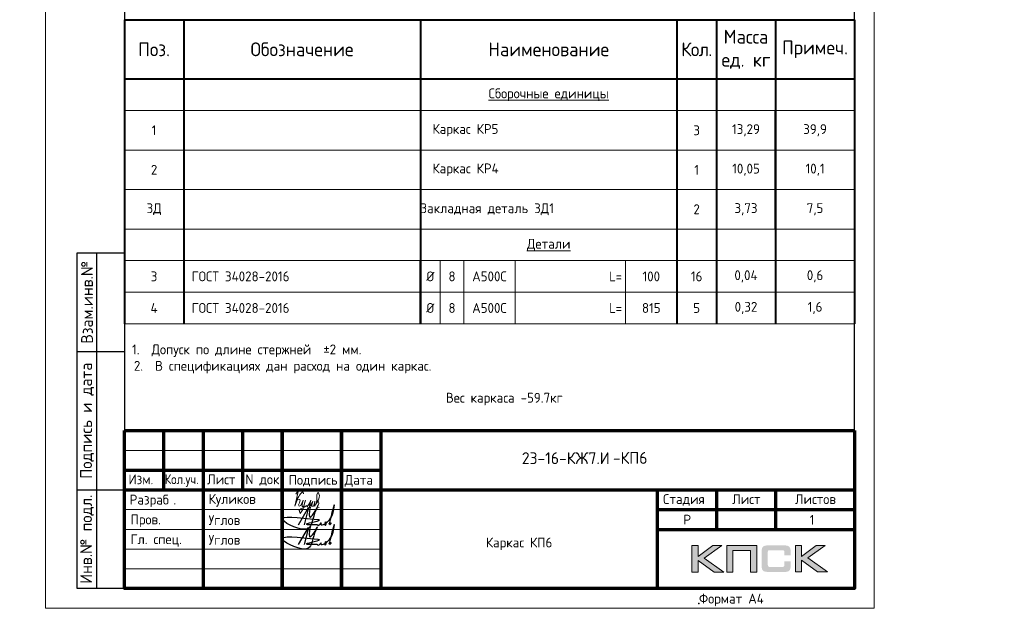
# Model space of a CAD drawing. Header units: millimetres. Extents: x 251864 to 617215, y -272865 to -46010.
# Tile 48 of 53: x 542400 to 567352, y -238511 to -223605. Entities that reach past the tile are written whole.
import ezdxf
from ezdxf.enums import TextEntityAlignment as Align

# ---------------------------------------------------------------- set-up
doc = ezdxf.new("R2010")
doc.units = ezdxf.units.MM
doc.layers.get('Defpoints').update_dxf_attribs({"color": 140})
for name, color, linetype, lineweight in [('Выноски', 20, 'Continuous', 20), ('подоснова', 151, 'Continuous', 5), ('Размеры', 54, 'Continuous', 20), ('Рамка', 7, 'Continuous', 70), ('СО_ОСНОВНАЯ_060', 142, 'Continuous', 60), ('Текст', 41, 'Continuous', 30), ('ТОНКИЕ', 7, 'Continuous', 9)]:
    doc.layers.add(name, color=color, linetype=linetype, lineweight=lineweight)
doc.layers.add('ТОЛСТЫЕ_ОСНОВНЫЕ', color=6, linetype='Continuous')
doc.styles.add('GOST-2.304_Type-B', font='GOST_Common.ttf')
doc.styles.add('style1', font='GOST_Common.ttf', dxfattribs={"height": 500})
doc.styles.add('ГОСТ', font='GOST_Common.ttf')

# ---------------------------------------------------------------- blocks, each defined once
blk = doc.blocks.new('*T1338')
at = {"layer": 'Defpoints', "color": 8, "linetype": 'ByBlock', "lineweight": 0, "transparency": 16777216}
for p, q in [((8000, -6100), (8000, -7700)), ((8600, -6100), (8600, -7700)), ((9900, -6100), (9900, -7700)), ((12700, -6100), (12700, -7700))]:
    blk.add_line(p, q, dxfattribs=at)
at = {"layer": 'подоснова', "color": 0, "lineweight": 40, "transparency": 16777216}
for p, q in [((0, 0), (18500, 0)), ((0, 0), (0, -7700)), ((1500, 0), (1500, -7700)), ((7500, 0), (7500, -6100)), ((14000, 0), (14000, -7700)), ((15000, 0), (15000, -7700)), ((16500, 0), (16500, -2300)), ((18500, 0), (18500, -7700)), ((0, -1500), (18500, -1500)), ((16500, -5300), (16500, -7700))]:
    blk.add_line(p, q, dxfattribs=at)
at = {"layer": 'подоснова', "color": 0, "transparency": 16777216}
for p, q in [((0, -2300), (7500, -2300)), ((14000, -2300), (18500, -2300)), ((0, -3300), (7500, -3300)), ((14000, -3300), (15000, -3300)), ((16500, -3300), (18500, -3300)), ((0, -4300), (7500, -4300)), ((14000, -4300), (15000, -4300)), ((16500, -4300), (18500, -4300)), ((0, -5300), (7500, -5300)), ((14000, -5300), (15000, -5300)), ((16500, -5300), (18500, -5300)), ((0, -6100), (7500, -6100)), ((14000, -6100), (18500, -6100)), ((0, -6900), (1500, -6900)), ((9900, -6900), (12700, -6900)), ((14000, -6900), (18500, -6900)), ((0, -7700), (1500, -7700)), ((9900, -7700), (12700, -7700)), ((14000, -7700), (18500, -7700))]:
    blk.add_line(p, q, dxfattribs=at)
at = {"layer": 'подоснова', "color": 0, "lineweight": 15, "transparency": 16777216}
for p, q in [((7500, -2300), (14000, -2300)), ((7500, -3300), (14000, -3300)), ((7500, -4300), (14000, -4300)), ((7500, -5300), (14000, -5300)), ((7500, -6100), (14000, -6100)), ((7500, -6900), (9900, -6900)), ((12700, -6900), (14000, -6900)), ((7500, -7700), (9900, -7700)), ((12700, -7700), (14000, -7700))]:
    blk.add_line(p, q, dxfattribs=at)
at = {"layer": 'подоснова', "color": 0, "lineweight": 50, "transparency": 16777216}
for p, q in [((16500, -2300), (16500, -5300)), ((7500, -6100), (7500, -7700))]:
    blk.add_line(p, q, dxfattribs=at)
at = {"layer": 'подоснова', "color": 0, "linetype": 'ByBlock', "lineweight": 15, "transparency": 16777216}
for p, q in [((15000, -3300), (16500, -3300)), ((15000, -4300), (16500, -4300)), ((15000, -5300), (16500, -5300)), ((1500, -6900), (7500, -6900)), ((1500, -7700), (7500, -7700))]:
    blk.add_line(p, q, dxfattribs=at)
at = {"layer": 'подоснова', "transparency": 16777216, "style": 'GOST-2.304_Type-B'}
for s, insert, char_height, width, attachment_point in [('Масса ед. кг', (15750, -750), 350, 1300, 5), ('Обозначение', (4500, -750), 350, 5800, 5), ('Поз.', (750, -750), 350, 1300, 5), ('Наименование', (10750, -750), 350, 6300, 5), ('{\\T0.95;Кол.}', (14500, -750), 350, 800, 5), ('Примеч.', (17500, -750), 350, 1800, 5), ('{\\LСборочные единицы}', (10750, -1900), 250, 6500, 5), ('1', (750, -2800), 250, 1300, 5), ('{\\C0;  Каркас }КР5', (7500, -2800), 250, 6500, 4), ('13,29', (15750, -2800), 250, 1300, 5), ('2', (750, -3800), 250, 1300, 5), ('{\\C0;  Каркас }КР4', (7500, -3800), 250, 6500, 4), ('10,05', (15750, -3800), 250, 1300, 5), ('ЗД', (750, -4800), 250, 1300, 5), ('Закладная деталь ЗД1', (7500, -4800), 250, 6500, 4), ('3,73', (15750, -4800), 250, 1300, 5), ('{\\LДетали}', (10750, -5700), 250, 6500, 5), ('3', (750, -6500), 250, 1300, 5), ('{\\C256; ГОСТ 34028-2016}', (1550, -6500), 250, 5900, 4), ('%%C', (7750, -6500), 250, 500, 5), ('А500С', (9250, -6500), 250, 1300, 5), ('{\\T0.95;  L=}', (12600, -6500), 250, 2600, 6), ('4', (750, -7300), 250, 1300, 5), ('{\\C256; ГОСТ 34028-2016}', (1550, -7300), 250, 5900, 4), ('%%C', (7750, -7300), 250, 500, 5), ('А500С', (9250, -7300), 250, 1300, 5), ('{\\T0.95;  L=}', (12600, -7300), 250, 2600, 6)]:
    blk.add_mtext(s, dxfattribs=dict(at, insert=insert, char_height=char_height, width=width, attachment_point=attachment_point))
at = {"layer": 'подоснова', "color": 2, "transparency": 16777216, "char_height": 250, "attachment_point": 5, "style": 'GOST-2.304_Type-B'}
for s, insert, width in [('3', (14500, -2800), 800), ('1', (14500, -3800), 800), ('2', (14500, -4800), 800), ('8', (8300, -6500), 600), ('100', (13350, -6500), 1100), ('16', (14500, -6500), 800), ('8', (8300, -7300), 600), ('815', (13350, -7300), 1100), ('5', (14500, -7300), 800)]:
    blk.add_mtext(s, dxfattribs=dict(at, insert=insert, width=width))
at = {"layer": 'подоснова', "color": 5, "transparency": 16777216, "char_height": 250, "attachment_point": 5, "style": 'GOST-2.304_Type-B'}
for s, insert, width in [('39,9', (17500, -2800), 1600), ('10,1', (17500, -3800), 1600), ('7,5', (17500, -4800), 1600), ('0,04', (15750, -6500), 1300), ('0,6', (17500, -6500), 1600), ('0,32', (15750, -7300), 1300), ('1,6', (17500, -7300), 1600)]:
    blk.add_mtext(s, dxfattribs=dict(at, insert=insert, width=width))
blk = doc.blocks.new('*U281')
blk.add_point((165.57, 1.2))
at = {"layer": 'ТОЛСТЫЕ_ОСНОВНЫЕ'}
for p, q in [((8, 5), (8, 90)), ((8, 90), (20, 90)), ((13, 5), (13, 90)), ((8, 65), (20, 65)), ((8, 30), (20, 30)), ((20, 5), (8, 5))]:
    blk.add_line(p, q, dxfattribs=at)
at = {"layer": 'ТОЛСТЫЕ_ОСНОВНЫЕ', "color": 6}
blk.add_lwpolyline([(20, 5), (205, 5), (205, 292), (20, 292)], close=True, dxfattribs=at)
at = {"layer": 'ТОНКИЕ'}
blk.add_lwpolyline([(0, 0), (210, 0), (210, 297), (0, 297)], close=True, dxfattribs=at)
at = {"layer": 'Текст', "style": 'style1'}
for s, p in [('Взам.инв.№', (10.5, 77.5)), ('Подпись и дата', (10.5, 47.5)), ('Инв.№ подл.', (10.5, 17.5))]:
    blk.add_text(s, height=3, rotation=90, dxfattribs=at).set_placement(p, align=Align.MIDDLE)
blk.add_text('Формат А4', height=2.5, dxfattribs=at).set_placement((165.57, 1.2))
blk = doc.blocks.new('Роспись')
at = {"layer": 'Текст', "color": 7}
blk.add_lwpolyline([(4.18, 0.67), (6.68, 5.03), (5.62, 0.66)], dxfattribs=at)
for points in [[(7.11, 5.14), (7.17, 2.59), (9.02, 5.2), (8.57, 4.35), (6.55, -0.29), (0.19, 1.88), (9.09, 2.02)], [(11.23, 1.12), (12.72, 3.08), (13.28, 5.66), (11.96, 0.97)], [(9.09, 2.02), (9.4, 1.96), (6.15, 0.84), (8.42, 0.77), (8.9, 0.77)], [(8.9, 0.77), (8.97, 0.64), (9.94, 1.16)], [(9.94, 1.16), (9.82, 0.79), (10.85, 0.93)], [(10.85, 0.93), (11.13, 1.44), (11.23, 1.11), (10.92, 0.57), (10.85, 0.93)], [(11.23, 1.12), (11.03, 1.05), (10.98, 1.33), (11.05, 1.41)], [(11.96, 0.97), (12.16, 0.71), (12.34, 1.19), (12.03, 1.14), (11.96, 0.97)]]:
    blk.add_spline(points, degree=3, dxfattribs=at)
blk = doc.blocks.new('11')
at = {"layer": 'Выноски'}
for p, q in [((47885, 66608), (47944, 66700)), ((47944, 66700), (47962, 66737)), ((47962, 66737), (47989, 66781)), ((47989, 66781), (48016, 66806)), ((48016, 66806), (48038, 66823)), ((48038, 66823), (48060, 66786)), ((48060, 66786), (48058, 66769))]:
    blk.add_line(p, q, dxfattribs=at)
blk.add_lwpolyline([(47863, 66761), (47937, 66865), (47843, 66458), (47885, 66564), (47905, 66616), (47954, 66628), (47979, 66606), (47957, 66539), (47937, 66487), (47947, 66458), (47991, 66470), (48051, 66611), (48041, 66569), (48023, 66505), (48023, 66448), (48065, 66448), (48090, 66529), (48110, 66608), (48043, 66369), (47972, 66275), (47954, 66344), (47991, 66389), (48078, 66431), (48142, 66470), (48154, 66441), (48204, 66512), (48246, 66606), (48209, 66455), (48204, 66418), (48295, 66574), (48265, 66463), (48265, 66455), (48312, 66453), (48342, 66529), (48347, 66584), (48337, 66465), (48349, 66453), (48401, 66569), (48443, 66616), (48461, 66678), (48466, 66727), (48436, 66811), (48399, 66754), (48399, 66618), (48389, 66549), (48374, 66507), (48416, 66564), (48441, 66576), (48451, 66524), (48433, 66482), (48419, 66453), (48424, 66428), (48458, 66421)], dxfattribs=at)
blk = doc.blocks.new('штамп2')
h = blk.add_hatch(color=0)
h.paths.add_polyline_path([(328185, -69575), (328071, -69575), (327885, -69715), (327885, -69575), (327806, -69575), (327806, -69911), (327885, -69911), (327885, -69764), (328086, -69911), (328212, -69911), (327962, -69733)])
h.paths.add_polyline_path([(328326, -69638), (328549, -69638), (328549, -69911), (328627, -69911), (328627, -69575), (328543, -69575), (328248, -69575), (328248, -69655), (328248, -69911), (328326, -69911)])
h.paths.add_polyline_path([(329196, -69573), (329117, -69573), (329117, -69910), (329196, -69910), (329196, -69762), (329397, -69910), (329523, -69910), (329273, -69732), (329496, -69573), (329382, -69573), (329196, -69713)])
at = {"true_color": 0x5f007f}
blk.add_hatch(color=206, dxfattribs=at).paths.add_polyline_path([(329051, -69611), (329050, -69607), (329049, -69604), (329047, -69601), (329045, -69598), (329044, -69595), (329042, -69593), (329040, -69590), (329038, -69588), (329035, -69587), (329032, -69584), (329029, -69583), (329025, -69581), (329022, -69580), (329018, -69579), (329014, -69578), (329005, -69576), (328996, -69574), (328985, -69574), (328973, -69573), (328773, -69573), (328761, -69574), (328751, -69574), (328741, -69576), (328732, -69578), (328728, -69579), (328724, -69580), (328720, -69581), (328717, -69583), (328714, -69584), (328711, -69587), (328709, -69588), (328706, -69590), (328704, -69593), (328702, -69595), (328700, -69598), (328699, -69601), (328697, -69604), (328696, -69607), (328695, -69611), (328694, -69615), (328692, -69623), (328690, -69632), (328689, -69642), (328689, -69653), (328689, -69830), (328689, -69841), (328690, -69851), (328692, -69860), (328694, -69869), (328695, -69872), (328696, -69876), (328697, -69879), (328699, -69882), (328700, -69885), (328702, -69888), (328704, -69890), (328706, -69893), (328709, -69895), (328711, -69897), (328714, -69898), (328717, -69900), (328720, -69902), (328724, -69903), (328728, -69904), (328732, -69905), (328741, -69907), (328751, -69908), (328761, -69909), (328773, -69910), (328973, -69910), (328985, -69909), (328996, -69909), (329005, -69907), (329014, -69906), (329018, -69904), (329022, -69903), (329025, -69902), (329029, -69900), (329032, -69899), (329035, -69897), (329038, -69895), (329040, -69893), (329042, -69891), (329044, -69888), (329045, -69886), (329047, -69882), (329049, -69879), (329050, -69876), (329051, -69872), (329053, -69869), (329054, -69860), (329056, -69851), (329057, -69841), (329057, -69830), (329057, -69774), (328978, -69774), (328978, -69820), (328978, -69823), (328978, -69826), (328977, -69829), (328977, -69831), (328976, -69834), (328975, -69836), (328973, -69838), (328971, -69840), (328970, -69841), (328968, -69843), (328965, -69844), (328963, -69845), (328960, -69845), (328957, -69846), (328954, -69846), (328951, -69847), (328789, -69847), (328787, -69846), (328784, -69846), (328782, -69845), (328780, -69844), (328778, -69842), (328776, -69841), (328774, -69839), (328773, -69837), (328772, -69835), (328771, -69833), (328770, -69831), (328769, -69828), (328768, -69823), (328767, -69819), (328767, -69657), (328767, -69654), (328768, -69652), (328769, -69649), (328769, -69647), (328770, -69645), (328771, -69643), (328772, -69641), (328774, -69639), (328775, -69638), (328777, -69637), (328779, -69636), (328781, -69635), (328784, -69634), (328786, -69634), (328789, -69634), (328792, -69634), (328951, -69634), (328954, -69634), (328957, -69634), (328960, -69635), (328962, -69635), (328965, -69636), (328967, -69637), (328969, -69639), (328971, -69640), (328973, -69643), (328974, -69645), (328976, -69647), (328977, -69649), (328977, -69652), (328978, -69654), (328978, -69657), (328978, -69661), (328978, -69698), (329057, -69698), (329057, -69653), (329057, -69642), (329056, -69632), (329054, -69623), (329052, -69615)])
at = {"color": 0, "lineweight": 0}
for points in [[(327806, -69911), (327806, -69575), (327885, -69575), (327885, -69715), (328071, -69575), (328185, -69575), (327962, -69733), (328212, -69911), (328086, -69911), (327885, -69764), (327885, -69911), (327806, -69911)], [(328326, -69911), (328326, -69638), (328549, -69638), (328549, -69911), (328627, -69911), (328627, -69575), (328543, -69575), (328248, -69575), (328248, -69655), (328248, -69911), (328326, -69911)], [(329117, -69910), (329117, -69573), (329196, -69573), (329196, -69713), (329382, -69573), (329496, -69573), (329273, -69732), (329523, -69910), (329397, -69910), (329196, -69762), (329196, -69910), (329117, -69910)]]:
    blk.add_lwpolyline(points, close=True, dxfattribs=at)
at = {"layer": 'Рамка'}
for p, q in [((320616, -68120), (329866, -68120)), ((321616, -70120), (321616, -68120)), ((322616, -70120), (322616, -68120)), ((322616, -68120), (322616, -70120)), ((323366, -68120), (323366, -70120)), ((323366, -70120), (323366, -68120)), ((323866, -68120), (323866, -70120)), ((320616, -68620), (323866, -68620)), ((320616, -68870), (323866, -68870)), ((327366, -68870), (327366, -70120)), ((327366, -69120), (329866, -69120)), ((327366, -69120), (329866, -69120))]:
    blk.add_line(p, q, dxfattribs=at)
at = {"layer": 'Рамка', "color": 7}
for p, q in [((321116, -68870), (321116, -68120)), ((322116, -68870), (322116, -68120)), ((320616, -68870), (329866, -68870)), ((328116, -68870), (328116, -69370)), ((328866, -68870), (328866, -69370)), ((327366, -69370), (329866, -69370))]:
    blk.add_line(p, q, dxfattribs=at)
at = {"layer": 'Рамка', "color": 7, "lineweight": 15}
for p, q in [((320616, -68370), (323866, -68370)), ((320616, -69120), (323866, -69120)), ((320616, -69370), (323866, -69370)), ((320616, -69620), (323866, -69620)), ((320616, -69620), (323866, -69620)), ((320616, -69870), (323866, -69870))]:
    blk.add_line(p, q, dxfattribs=at)
at = {"layer": 'Рамка'}
blk.add_lwpolyline([(329866, -68120), (329866, -70120), (320616, -70120), (320616, -68120)], dxfattribs=at)
at = {"color": 18, "true_color": 0x000000, "xscale": 50, "yscale": 50, "zscale": 50}
for p in [(322612, -69347), (322612, -69597)]:
    blk.add_blockref('Роспись', p, dxfattribs=at)
at = {"layer": 'Выноски', "xscale": 0.5, "yscale": 0.5, "zscale": 0.5}
blk.add_blockref('11', (298854, -102305), dxfattribs=at)
at = {"color": 7, "style": 'ГОСТ'}
for s, p in [('Разраб', (320681, -69056)), ('.', (321237, -69056))]:
    blk.add_text(s, height=125, dxfattribs=at).set_placement(p)
at = {"layer": 'Размеры', "color": 7, "char_height": 125, "attachment_point": 4, "style": 'ГОСТ'}
for s, insert in [('{\\C256;Куликов}', (321681, -69003)), ('Пров.', (320693, -69262)), ('Углов', (321681, -69253)), ('Гл. спец.', (320693, -69512)), ('Углов', (321681, -69503))]:
    blk.add_mtext_dynamic_manual_height_columns(s, width=1000, gutter_width=625, heights=[0], dxfattribs=dict(at, insert=insert))
at = {"layer": 'Текст', "color": 7, "style": 'ГОСТ'}
blk.add_text('23-16-КЖ7.И', height=150, dxfattribs=at).set_placement((326207, -68469), align=Align.MIDDLE_CENTER)
at = {"layer": 'Текст', "color": 7}
for s, style, p in [('Изм.', 'GOST-2.304_Type-B', (320666, -68799)), ('Лист', 'GOST-2.304_Type-B', (321663, -68800)), ('N док.', 'GOST-2.304_Type-B', (322148, -68799)), ('Подпись', 'GOST-2.304_Type-B', (322696, -68806)), ('Дата', 'GOST-2.304_Type-B', (323406, -68806)), ('Стадия', 'GOST-2.304_Type-B', (327441, -69050)), ('Лист', 'GOST-2.304_Type-B', (328316, -69050)), ('Листов', 'GOST-2.304_Type-B', (329112, -69050)), ('Р', 'ГОСТ', (327698, -69310)), ('1', 'ГОСТ', (329299, -69311))]:
    blk.add_text(s, height=125, dxfattribs=dict(at, style=style)).set_placement(p)
at = {"layer": 'Текст', "color": 7, "style": 'GOST-2.304_Type-B', "width": 0.9}
blk.add_text('Кол.уч.', height=125, dxfattribs=at).set_placement((321125, -68798))

msp = doc.modelspace()

# ---------------------------------------------------------------- block references
at = {"xscale": 100, "yscale": 100, "zscale": 100}
msp.add_blockref('*U281', (543055.5, -238510.6), dxfattribs=at)
msp.add_blockref('*T1338', (545055.5, -223605.1))
at = {"layer": 'Размеры', "xscale": 2, "yscale": 2, "zscale": 2}
msp.add_blockref('штамп2', (-96176.5, -97771.2), dxfattribs=at)

# ---------------------------------------------------------------- texts
at = {"color": 0, "linetype": 'Continuous', "insert": (557433.2, -234552.8), "char_height": 300, "width": 19720.995, "attachment_point": 1, "style": 'ГОСТ'}
msp.add_mtext('-КП6', dxfattribs=at)
at = {"color": 1, "linetype": 'Continuous', "lineweight": 30, "insert": (555055.5, -236878.9), "char_height": 250, "width": 7000, "attachment_point": 5, "style": 'GOST-2.304_Type-B'}
msp.add_mtext('{\\C256;Каркас КП6}', dxfattribs=at)
at = {"layer": 'СО_ОСНОВНАЯ_060', "color": 7, "lineweight": 13, "ltscale": 100, "char_height": 250, "width": 17960.285, "attachment_point": 2, "style": 'ГОСТ'}
for s, insert in [('\\pi500;Вес каркаса -51,9кг', (504150.5, -233185.5, 0)), ('\\pi500;Вес каркаса -59.7кг', (528630, -233054.1, 0)), ('\\pi500;Вес каркаса -59.7кг', (554430.8, -233054.1, 0))]:
    msp.add_mtext(s, dxfattribs=dict(at, insert=insert))
at = {"layer": 'Текст', "lineweight": 30, "style": 'GOST-2.304_Type-B'}
for s, p in [('1.  Допуск по длине стержней  ±2 мм.', (545247.3, -232079)), ('2.  В спецификациях дан расход на один каркас.', (545293.6, -232495.7))]:
    msp.add_text(s, height=250, dxfattribs=at).set_placement(p)

doc.saveas('drawing.dxf')
